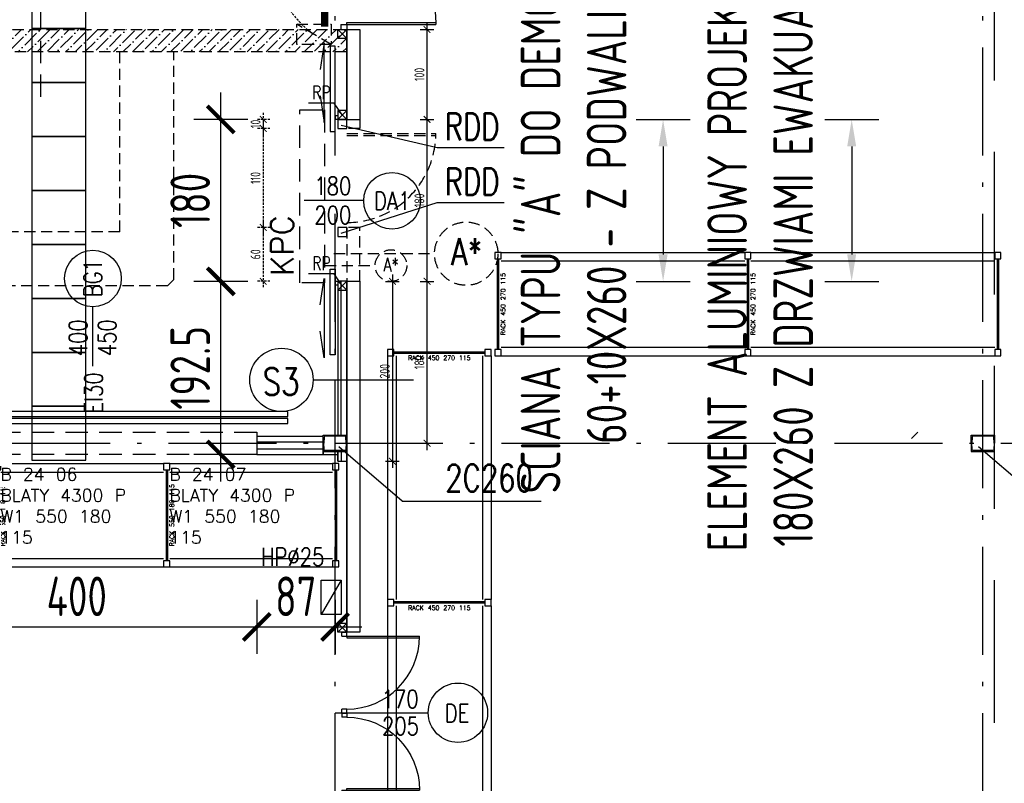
# Model space of a CAD drawing. Extents: x 153948 to 285449, y -89387 to -60195.
# Tile 83 of 100: x 259210 to 260304, y -77018 to -76169. Entities that reach past the tile are written whole.
import ezdxf
from ezdxf.enums import TextEntityAlignment as Align

# ---------------------------------------------------------------- set-up
doc = ezdxf.new("R2010")
doc.units = 0
doc.header["$LTSCALE"] = 100
doc.header["$MEASUREMENT"] = 0
doc.header["$PDMODE"] = 1
for name, pattern in [('ACAD_ISO10W100', [18.5, 12, -3, 0.5, -3]), ('DASHED2', [0.375, 0.25, -0.125]), ('HIDDEN2', [4.7625, 3.175, -1.5875])]:
    doc.linetypes.add(name, pattern=pattern)
doc.layers.get('0').update_dxf_attribs({"linetype": 'CONTINUOUS'})
doc.layers.get('DEFPOINTS').update_dxf_attribs({"linetype": 'CONTINUOUS'})
for name, color, linetype in [('1', 2, 'CONTINUOUS'), ('_INST WODA', 4, 'CONTINUOUS'), ('A-ARM', 2, 'CONTINUOUS'), ('ALUMINIUM', 5, 'CONTINUOUS'), ('ALUMINIUM1', 5, 'CONTINUOUS'), ('info', 8, 'CONTINUOUS'), ('K-STA', 2, 'CONTINUOUS'), ('KURT-POW', 21, 'DASHED2'), ('NADPROŻA', 8, 'DASHED2'), ('OCIEPLENIE', 8, 'BATTING'), ('OSIE', 8, 'ACAD_ISO10W100'), ('R-----OP', 2, 'CONTINUOUS'), ('RS Minimasa VBA', 7, 'CONTINUOUS'), ('RS REGAŁY', 7, 'CONTINUOUS'), ('TEXT', 11, 'CONTINUOUS'), ('TEXT1', 2, 'CONTINUOUS'), ('WYBURZENIA', 9, 'DASHED2'), ('WYBURZENIA50', 9, 'DASHED2'), ('WYMIARY', 1, 'CONTINUOUS'), ('WYMIARY50', 1, 'CONTINUOUS')]:
    doc.layers.add(name, color=color, linetype=linetype)
doc.layers.add('PANELE', color=3, linetype='CONTINUOUS', lineweight=30)
doc.styles.add('DYBY-NORMALNY-0-8-N', font='ROMANS.SHX', dxfattribs={"width": 0.8})
doc.styles.add('ROMANS', font='romans')
doc.styles.get("Standard").update_dxf_attribs({"font": 'txt.shx'})
doc.styles.add('STYLE2', font='isocp.shx', dxfattribs={"width": 0.8})
doc.styles.add('TXT3', font='SIMPLEX.SHX', dxfattribs={"width": 0.75, "height": 40})
doc.linetypes.add('BATTING', pattern='A,0.0001,-0.1,[134,ltypeshp.shx,S=0.1,R=0,X=-0.1,Y=0],-0.2,[134,ltypeshp.shx,S=0.1,R=180,X=0.1,Y=0],-0.1', length=0.4001)
doc.dimstyles.new('KRESKI_100', dxfattribs={"dimscale": 20, "dimtxt": 2.2, "dimasz": 1.5, "dimexe": 1.5, "dimexo": 1.5, "dimgap": 0.6, "dimtad": 1, "dimdec": 1, "dimrnd": 0.5, "dimdsep": 46, "dimtxsty": 'STYLE2', "dimblk1": 'ARCHTICK', "dimblk2": 'ARCHTICK', "dimsah": 1, "dimcen": 2.5, "dimdle": 1.5, "dimclrd": 10, "dimclre": 10, "dimclrt": 15, "dimadec": 0, "dimazin": 0, "dimtfac": 1, "dimtdec": 1, "dimtmove": 1, "dimatfit": 3, "dimldrblk": 'ARCHTICK', "dimfxl": 1.5, "dimfxlon": 1, "dimtolj": 1, "dimtzin": 0, "dimarcsym": 0})

# ---------------------------------------------------------------- blocks, each defined once
blk = doc.blocks.new('SC260X2')
at = {"layer": '1'}
for points in [[(-13, 9), (-13, 0), (-12.4, 0), (-12.1, 7, -0.401015), (-11.1, 7.9), (11.1, 7.9, -0.401015), (12.1, 7), (12.4, 0), (13, 0), (13, 9)], [(-13, -9), (-13, 0), (-12.4, 0), (-12.1, -7, 0.401015), (-11.1, -7.9), (11.1, -7.9, 0.401015), (12.1, -7), (12.4, 0), (13, 0), (13, -9)]]:
    blk.add_lwpolyline(points, format="xyb", close=True, dxfattribs=at)
blk = doc.blocks.new('D90')
at = {"layer": 'ALUMINIUM'}
for p, q in [((-4.5, 0), (0, 0)), ((0, 0), (0, -5.4)), ((-90, 0), (-90, -5.4)), ((-90, 0), (-85.5, 0)), ((-90, -5.4), (-85.5, -5.4)), ((-85.5, -5.4), (-85.5, 0)), ((-6.3, -5.4), (-6.3, -86.4)), ((-4.5, -5.4), (-6.3, -5.4)), ((-4.5, 0), (-4.5, -5.4)), ((-4.5, -5.4), (-4.5, -86.4)), ((-4.5, -5.4), (0, -5.4))]:
    blk.add_line(p, q, dxfattribs=at)
blk.add_arc((-4.5, -5.4), 81, 180, 270, dxfattribs=at)
blk = doc.blocks.new('D110')
at = {"layer": 'ALUMINIUM'}
for p, q in [((0, 0), (5.5, 0)), ((0, 0), (0, -6.6)), ((5.5, -6.6), (5.5, 0)), ((104.5, 0), (104.5, -6.6)), ((104.5, 0), (110, 0)), ((110, 0), (110, -6.6)), ((0, -6.6), (5.5, -6.6)), ((104.5, -6.6), (102.3, -6.6)), ((102.3, -6.6), (102.3, -105.5)), ((104.5, -6.6), (110, -6.6)), ((104.5, -6.6), (104.5, -105.6))]:
    blk.add_line(p, q, dxfattribs=at)
blk.add_arc((104.5, -6.6), 99, 180, 270, dxfattribs=at)
blk = doc.blocks.new('_ARCHTICK')
at = {"color": 0, "linetype": 'ByBlock', "const_width": 0.15}
blk.add_lwpolyline([(-0.5, -0.5), (0.5, 0.5)], dxfattribs=at)
blk = doc.blocks.new('*D254')
at = {"layer": 'DEFPOINTS', "color": 0, "ltscale": 0.1, "transparency": 16777216}
for p in [(263554.3, -76399.5), (263634.3, -76399.5), (259587.9, -76849.5)]:
    blk.add_point(p, dxfattribs=at)
at = {"layer": 'WYMIARY', "color": 10, "lineweight": -2, "ltscale": 0.1, "transparency": 16777216}
for p, q in [((263634.3, -76879.5), (263634.3, -76369.5)), ((263604.3, -76399.5), (263664.3, -76399.5)), ((263604.3, -76849.5), (263664.3, -76849.5))]:
    blk.add_line(p, q, dxfattribs=at)
at = {"layer": 'WYMIARY', "color": 10, "lineweight": -2, "ltscale": 0.1, "transparency": 16777216, "xscale": 30, "yscale": 30, "zscale": 30}
for p, rotation in [((263634.3, -76399.5), 90), ((263634.3, -76849.5), 270)]:
    blk.add_blockref('_ARCHTICK', p, dxfattribs=dict(at, rotation=rotation))
at = {"layer": 'WYMIARY', "color": 15, "ltscale": 0.1, "transparency": 16777216, "insert": (263600.3, -76624.5), "char_height": 44, "attachment_point": 5, "rotation": 90, "style": 'STYLE2'}
blk.add_mtext('\\A1;450', dxfattribs=at)
blk = doc.blocks.new('*D486')
at = {"layer": 'DEFPOINTS', "color": 0, "ltscale": 0.1, "transparency": 16777216}
for p in [(259473.4, -76652), (259560.4, -76652.3), (259560.4, -76843.7)]:
    blk.add_point(p, dxfattribs=at)
at = {"layer": 'WYMIARY', "color": 10, "lineweight": -2, "ltscale": 0.1, "transparency": 16777216}
for p, q in [((259473.4, -76813.7), (259473.4, -76873.7)), ((259560.4, -76813.7), (259560.4, -76873.7)), ((259443.4, -76843.7), (259590.4, -76843.7))]:
    blk.add_line(p, q, dxfattribs=at)
at = {"layer": 'WYMIARY', "color": 10, "lineweight": -2, "ltscale": 0.1, "transparency": 16777216, "xscale": 30, "yscale": 30, "zscale": 30, "rotation": 180}
blk.add_blockref('_ARCHTICK', (259473.4, -76843.7), dxfattribs=at)
at = {"layer": 'WYMIARY', "color": 10, "lineweight": -2, "ltscale": 0.1, "transparency": 16777216, "xscale": 30, "yscale": 30, "zscale": 30}
blk.add_blockref('_ARCHTICK', (259560.4, -76843.7), dxfattribs=at)
at = {"layer": 'WYMIARY', "color": 15, "ltscale": 0.1, "transparency": 16777216, "insert": (259516.9, -76809.7), "char_height": 44, "attachment_point": 5, "style": 'STYLE2'}
blk.add_mtext('\\A1;87', dxfattribs=at)
blk = doc.blocks.new('*D487')
at = {"layer": 'DEFPOINTS', "color": 0, "ltscale": 0.1, "transparency": 16777216}
for p in [(259433.5, -76459.5), (259544.8, -76459.5), (259504.3, -76652)]:
    blk.add_point(p, dxfattribs=at)
at = {"layer": 'WYMIARY', "color": 10, "lineweight": -2, "ltscale": 0.1, "transparency": 16777216}
for p, q in [((259433.5, -76682), (259433.5, -76429.5)), ((259463.5, -76459.5), (259403.5, -76459.5)), ((259463.5, -76652), (259403.5, -76652))]:
    blk.add_line(p, q, dxfattribs=at)
at = {"layer": 'WYMIARY', "color": 10, "lineweight": -2, "ltscale": 0.1, "transparency": 16777216, "xscale": 30, "yscale": 30, "zscale": 30}
for p, rotation in [((259433.5, -76459.5), 90), ((259433.5, -76652), 270)]:
    blk.add_blockref('_ARCHTICK', p, dxfattribs=dict(at, rotation=rotation))
at = {"layer": 'WYMIARY', "color": 15, "ltscale": 0.1, "transparency": 16777216, "insert": (259399.5, -76555.7), "char_height": 44, "attachment_point": 5, "rotation": 90, "style": 'STYLE2'}
blk.add_mtext('\\A1;192.5', dxfattribs=at)
blk = doc.blocks.new('*D488')
at = {"layer": 'DEFPOINTS', "color": 0, "ltscale": 0.1, "transparency": 16777216}
for p in [(259433.5, -76279.5), (259520.3, -76279.5), (259544.8, -76459.5)]:
    blk.add_point(p, dxfattribs=at)
at = {"layer": 'WYMIARY', "color": 10, "lineweight": -2, "ltscale": 0.1, "transparency": 16777216}
for p, q in [((259433.5, -76489.5), (259433.5, -76249.5)), ((259463.5, -76279.5), (259403.5, -76279.5)), ((259463.5, -76459.5), (259403.5, -76459.5))]:
    blk.add_line(p, q, dxfattribs=at)
at = {"layer": 'WYMIARY', "color": 10, "lineweight": -2, "ltscale": 0.1, "transparency": 16777216, "xscale": 30, "yscale": 30, "zscale": 30}
for p, rotation in [((259433.5, -76279.5), 90), ((259433.5, -76459.5), 270)]:
    blk.add_blockref('_ARCHTICK', p, dxfattribs=dict(at, rotation=rotation))
at = {"layer": 'WYMIARY', "color": 15, "ltscale": 0.1, "transparency": 16777216, "insert": (259399.5, -76369.5), "char_height": 44, "attachment_point": 5, "rotation": 90, "style": 'STYLE2'}
blk.add_mtext('\\A1;180', dxfattribs=at)
blk = doc.blocks.new('ODN')
blk.add_lwpolyline([(0, 66.1), (0, 0)])
blk.add_circle((0.5, 97.6), 31.5)
at = {"style": 'DYBY-NORMALNY-0-8-N', "width": 0.8}
blk.add_attdef('TYP', text='', height=20, rotation=90, dxfattribs=at).set_placement((0.5, 97.9), align=Align.MIDDLE_CENTER)
blk.add_attdef('SZEROKOSC', text='', height=20, rotation=90, dxfattribs=at).set_placement((0, 31.8), align=Align.BOTTOM_CENTER)
blk.add_attdef('WYSOKOSC', text='', height=20, rotation=90, dxfattribs=at).set_placement((6.3, 31.8), align=Align.TOP_CENTER)
blk.add_attdef('ODPORNOSC', text='', height=20, rotation=90, dxfattribs=at).set_placement((1.2, -81.2), align=Align.MIDDLE_LEFT)
blk = doc.blocks.new('*D489')
at = {"layer": 'DEFPOINTS', "color": 0, "ltscale": 0.1, "transparency": 16777216}
for p in [(259073.4, -76652), (259473.4, -76652), (259473.4, -76843.7)]:
    blk.add_point(p, dxfattribs=at)
at = {"layer": 'WYMIARY', "color": 10, "lineweight": -2, "ltscale": 0.1, "transparency": 16777216}
for p, q in [((259073.4, -76813.7), (259073.4, -76873.7)), ((259473.4, -76813.7), (259473.4, -76873.7)), ((259043.4, -76843.7), (259503.4, -76843.7))]:
    blk.add_line(p, q, dxfattribs=at)
at = {"layer": 'WYMIARY', "color": 10, "lineweight": -2, "ltscale": 0.1, "transparency": 16777216, "xscale": 30, "yscale": 30, "zscale": 30, "rotation": 180}
blk.add_blockref('_ARCHTICK', (259073.4, -76843.7), dxfattribs=at)
at = {"layer": 'WYMIARY', "color": 10, "lineweight": -2, "ltscale": 0.1, "transparency": 16777216, "xscale": 30, "yscale": 30, "zscale": 30}
blk.add_blockref('_ARCHTICK', (259473.4, -76843.7), dxfattribs=at)
at = {"layer": 'WYMIARY', "color": 15, "ltscale": 0.1, "transparency": 16777216, "insert": (259273.4, -76809.7), "char_height": 44, "attachment_point": 5, "style": 'STYLE2'}
blk.add_mtext('\\A1;400', dxfattribs=at)
blk = doc.blocks.new('*D512')
at = {"layer": 'DEFPOINTS', "color": 0, "ltscale": 0.1, "transparency": 16777216}
for p in [(259587.9, -76459.5), (259662.7, -76459.5), (259587.9, -76639.5)]:
    blk.add_point(p, dxfattribs=at)
at = {"layer": 'WYMIARY50', "color": 10, "lineweight": -2, "ltscale": 0.1, "transparency": 16777216}
for p, q in [((259662.7, -76647), (259662.7, -76452)), ((259655.2, -76459.5), (259670.2, -76459.5)), ((259655.2, -76639.5), (259670.2, -76639.5))]:
    blk.add_line(p, q, dxfattribs=at)
at = {"layer": 'WYMIARY50', "color": 10, "lineweight": -2, "ltscale": 0.1, "transparency": 16777216, "xscale": 7.5, "yscale": 7.5, "zscale": 7.5}
for p, rotation in [((259662.7, -76459.5), 90), ((259662.7, -76639.5), 270)]:
    blk.add_blockref('_ARCHTICK', p, dxfattribs=dict(at, rotation=rotation))
at = {"layer": 'WYMIARY50', "color": 15, "ltscale": 0.1, "transparency": 16777216, "insert": (259654.2, -76549.5), "char_height": 11, "attachment_point": 5, "rotation": 90, "style": 'STYLE2'}
blk.add_mtext('\\A1;180', dxfattribs=at)
blk = doc.blocks.new('*D513')
at = {"layer": 'DEFPOINTS', "color": 0, "ltscale": 0.1, "transparency": 16777216}
for p in [(259587.9, -76279.5), (259662.7, -76279.5), (259587.9, -76459.5)]:
    blk.add_point(p, dxfattribs=at)
at = {"layer": 'WYMIARY50', "color": 10, "lineweight": -2, "ltscale": 0.1, "transparency": 16777216}
for p, q in [((259662.7, -76467), (259662.7, -76272)), ((259655.2, -76279.5), (259670.2, -76279.5)), ((259655.2, -76459.5), (259670.2, -76459.5))]:
    blk.add_line(p, q, dxfattribs=at)
at = {"layer": 'WYMIARY50', "color": 10, "lineweight": -2, "ltscale": 0.1, "transparency": 16777216, "xscale": 7.5, "yscale": 7.5, "zscale": 7.5}
for p, rotation in [((259662.7, -76279.5), 90), ((259662.7, -76459.5), 270)]:
    blk.add_blockref('_ARCHTICK', p, dxfattribs=dict(at, rotation=rotation))
at = {"layer": 'WYMIARY50', "color": 15, "ltscale": 0.1, "transparency": 16777216, "insert": (259654.2, -76369.5), "char_height": 11, "attachment_point": 5, "rotation": 90, "style": 'STYLE2'}
blk.add_mtext('\\A1;180', dxfattribs=at)
blk = doc.blocks.new('*D514')
at = {"layer": 'DEFPOINTS', "color": 0, "ltscale": 0.1, "transparency": 16777216}
for p in [(259587.9, -76179.5), (259662.7, -76179.5), (259587.9, -76279.5)]:
    blk.add_point(p, dxfattribs=at)
at = {"layer": 'WYMIARY50', "color": 10, "lineweight": -2, "ltscale": 0.1, "transparency": 16777216}
for p, q in [((259662.7, -76287), (259662.7, -76172)), ((259655.2, -76179.5), (259670.2, -76179.5)), ((259655.2, -76279.5), (259670.2, -76279.5))]:
    blk.add_line(p, q, dxfattribs=at)
at = {"layer": 'WYMIARY50', "color": 10, "lineweight": -2, "ltscale": 0.1, "transparency": 16777216, "xscale": 7.5, "yscale": 7.5, "zscale": 7.5}
for p, rotation in [((259662.7, -76179.5), 90), ((259662.7, -76279.5), 270)]:
    blk.add_blockref('_ARCHTICK', p, dxfattribs=dict(at, rotation=rotation))
at = {"layer": 'WYMIARY50', "color": 15, "ltscale": 0.1, "transparency": 16777216, "insert": (259654.2, -76229.5), "char_height": 11, "attachment_point": 5, "rotation": 90, "style": 'STYLE2'}
blk.add_mtext('\\A1;100', dxfattribs=at)
blk = doc.blocks.new('*D515')
at = {"layer": 'DEFPOINTS', "color": 0, "ltscale": 0.1, "transparency": 16777216}
for p in [(259587.9, -76459.5), (259573.4, -76659.5), (259624.2, -76659.5)]:
    blk.add_point(p, dxfattribs=at)
at = {"layer": 'WYMIARY50', "color": 10, "lineweight": -2, "ltscale": 0.1, "transparency": 16777216}
for p, q in [((259624.2, -76452), (259624.2, -76667)), ((259616.7, -76459.5), (259631.7, -76459.5)), ((259616.7, -76659.5), (259631.7, -76659.5))]:
    blk.add_line(p, q, dxfattribs=at)
at = {"layer": 'WYMIARY50', "color": 10, "lineweight": -2, "ltscale": 0.1, "transparency": 16777216, "xscale": 7.5, "yscale": 7.5, "zscale": 7.5}
for p, rotation in [((259624.2, -76459.5), 90), ((259624.2, -76659.5), 270)]:
    blk.add_blockref('_ARCHTICK', p, dxfattribs=dict(at, rotation=rotation))
at = {"layer": 'WYMIARY50', "color": 15, "ltscale": 0.1, "transparency": 16777216, "insert": (259615.7, -76559.5), "char_height": 11, "attachment_point": 5, "rotation": 90, "style": 'STYLE2'}
blk.add_mtext('\\A1;200', dxfattribs=at)
blk = doc.blocks.new('*D520')
at = {"layer": 'DEFPOINTS', "color": 0, "ltscale": 0.1, "transparency": 16777216}
for p in [(259563.4, -76279.5), (259480.6, -76289.5), (259563.4, -76289.5)]:
    blk.add_point(p, dxfattribs=at)
at = {"layer": 'WYBURZENIA50', "color": 10, "lineweight": -2, "ltscale": 0.1, "transparency": 16777216}
for p, q in [((259480.6, -76272), (259480.6, -76297)), ((259488.1, -76279.5), (259473.1, -76279.5)), ((259488.1, -76289.5), (259473.1, -76289.5))]:
    blk.add_line(p, q, dxfattribs=at)
at = {"layer": 'WYBURZENIA50', "color": 10, "lineweight": -2, "ltscale": 0.1, "transparency": 16777216, "xscale": 7.5, "yscale": 7.5, "zscale": 7.5}
for p, rotation in [((259480.6, -76279.5), 90), ((259480.6, -76289.5), 270)]:
    blk.add_blockref('_ARCHTICK', p, dxfattribs=dict(at, rotation=rotation))
at = {"layer": 'WYBURZENIA50', "color": 15, "ltscale": 0.1, "transparency": 16777216, "insert": (259472.1, -76284.5), "char_height": 11, "attachment_point": 5, "rotation": 90, "style": 'STYLE2'}
blk.add_mtext('\\A1;10', dxfattribs=at)
blk = doc.blocks.new('*D521')
at = {"layer": 'DEFPOINTS', "color": 0, "ltscale": 0.1, "transparency": 16777216}
for p in [(259563.4, -76289.5), (259480.6, -76399.6), (259573.5, -76399.6)]:
    blk.add_point(p, dxfattribs=at)
at = {"layer": 'WYBURZENIA50', "color": 10, "lineweight": -2, "ltscale": 0.1, "transparency": 16777216}
for p, q in [((259480.6, -76282), (259480.6, -76407.1)), ((259488.1, -76289.5), (259473.1, -76289.5)), ((259488.1, -76399.6), (259473.1, -76399.6))]:
    blk.add_line(p, q, dxfattribs=at)
at = {"layer": 'WYBURZENIA50', "color": 10, "lineweight": -2, "ltscale": 0.1, "transparency": 16777216, "xscale": 7.5, "yscale": 7.5, "zscale": 7.5}
for p, rotation in [((259480.6, -76289.5), 90), ((259480.6, -76399.6), 270)]:
    blk.add_blockref('_ARCHTICK', p, dxfattribs=dict(at, rotation=rotation))
at = {"layer": 'WYBURZENIA50', "color": 15, "ltscale": 0.1, "transparency": 16777216, "insert": (259472.1, -76344.6), "char_height": 11, "attachment_point": 5, "rotation": 90, "style": 'STYLE2'}
blk.add_mtext('\\A1;110', dxfattribs=at)
blk = doc.blocks.new('*D522')
at = {"layer": 'DEFPOINTS', "color": 0, "ltscale": 0.1, "transparency": 16777216}
for p in [(259573.5, -76399.6), (259480.6, -76459.4), (259563.5, -76459.4)]:
    blk.add_point(p, dxfattribs=at)
at = {"layer": 'WYBURZENIA50', "color": 10, "lineweight": -2, "ltscale": 0.1, "transparency": 16777216}
for p, q in [((259480.6, -76392.1), (259480.6, -76466.9)), ((259488.1, -76399.6), (259473.1, -76399.6)), ((259488.1, -76459.4), (259473.1, -76459.4))]:
    blk.add_line(p, q, dxfattribs=at)
at = {"layer": 'WYBURZENIA50', "color": 10, "lineweight": -2, "ltscale": 0.1, "transparency": 16777216, "xscale": 7.5, "yscale": 7.5, "zscale": 7.5}
for p, rotation in [((259480.6, -76399.6), 90), ((259480.6, -76459.4), 270)]:
    blk.add_blockref('_ARCHTICK', p, dxfattribs=dict(at, rotation=rotation))
at = {"layer": 'WYBURZENIA50', "color": 15, "ltscale": 0.1, "transparency": 16777216, "insert": (259472.1, -76429.5), "char_height": 11, "attachment_point": 5, "rotation": 90, "style": 'STYLE2'}
blk.add_mtext('\\A1;60', dxfattribs=at)
blk = doc.blocks.new('*D534')
at = {"layer": 'ALUMINIUM1', "color": 10, "lineweight": -2, "ltscale": 0.1, "transparency": 16777216}
for p, q in [((259895, -76279.5), (259955, -76279.5)), ((259925, -76309.5), (259925, -76429.5)), ((259895, -76459.5), (259955, -76459.5))]:
    blk.add_line(p, q, dxfattribs=at)
at = {"layer": 'ALUMINIUM1', "color": 10, "ltscale": 0.1, "transparency": 16777216}
for points in [[(259920, -76309.5), (259930, -76309.5), (259925, -76279.5)], [(259920, -76429.5), (259930, -76429.5), (259925, -76459.5)]]:
    blk.add_solid(points, dxfattribs=at)
at = {"layer": 'DEFPOINTS', "color": 0, "ltscale": 0.1, "transparency": 16777216}
for p in [(259587.9, -76279.5), (259587.9, -76459.5), (259925, -76459.5)]:
    blk.add_point(p, dxfattribs=at)
at = {"layer": 'ALUMINIUM1', "color": 15, "ltscale": 0.1, "transparency": 16777216, "insert": (259825.6, -76350.7), "char_height": 44, "attachment_point": 5, "rotation": 90, "style": 'STYLE2'}
blk.add_mtext('\\A1;SCIANA TYPU "A" DO DEMONTAZU\\P60+10X260 - Z PODWALINAMI', dxfattribs=at)
blk = doc.blocks.new('*D535')
at = {"layer": 'ALUMINIUM1', "color": 10, "lineweight": -2, "ltscale": 0.1, "transparency": 16777216}
for p, q in [((260104.6, -76279.5), (260164.6, -76279.5)), ((260134.6, -76309.5), (260134.6, -76429.5)), ((260104.6, -76459.5), (260164.6, -76459.5))]:
    blk.add_line(p, q, dxfattribs=at)
at = {"layer": 'ALUMINIUM1', "color": 10, "ltscale": 0.1, "transparency": 16777216}
for points in [[(260129.6, -76309.5), (260139.6, -76309.5), (260134.6, -76279.5)], [(260129.6, -76429.5), (260139.6, -76429.5), (260134.6, -76459.5)]]:
    blk.add_solid(points, dxfattribs=at)
at = {"layer": 'DEFPOINTS', "color": 0, "ltscale": 0.1, "transparency": 16777216}
for p in [(259736.8, -76279.5), (259616.4, -76459.5), (260134.6, -76459.5)]:
    blk.add_point(p, dxfattribs=at)
at = {"layer": 'ALUMINIUM1', "color": 15, "ltscale": 0.1, "transparency": 16777216, "insert": (260032.9, -76369.5), "char_height": 44, "attachment_point": 5, "rotation": 90, "style": 'STYLE2'}
blk.add_mtext('\\A1;ELEMENT ALUMINIOWY PROJEKTOWANY\\P180X260 Z DRZWIAMI EWAKUACYJNYMI', dxfattribs=at)
blk = doc.blocks.new('RACK 450 270 115')
at = {"color": 1}
for p, q in [((7, 115), (277.8, 115)), ((2.75, 108), (2.75, 7)), ((4.25, 108), (4.25, 7)), ((7, 105.5), (277.8, 105.5)), ((7, 9.5), (277.8, 9.5)), ((7, 0), (277.8, 0))]:
    blk.add_line(p, q, dxfattribs=at)
for points in [[(0, 108), (7, 108), (7, 115), (0, 115)], [(0, 0), (7, 0), (7, 7), (0, 7)]]:
    blk.add_lwpolyline(points, close=True, dxfattribs=at)
at = {"color": 1, "insert": (9.25, 57.5), "char_height": 5, "width": 101, "attachment_point": 5, "rotation": 90}
blk.add_mtext('RACK 450 270 115', dxfattribs=at)
blk = doc.blocks.new('NOGA RACK 450 007 115')
at = {"color": 1}
for p, q in [((2.75, 108), (2.75, 7)), ((4.25, 108), (4.25, 7))]:
    blk.add_line(p, q, dxfattribs=at)
for points in [[(0, 108), (7, 108), (7, 115), (0, 115)], [(0, 0), (7, 0), (7, 7), (0, 7)]]:
    blk.add_lwpolyline(points, close=True, dxfattribs=at)
blk = doc.blocks.new('NOGA RACK 550 007 115')
at = {"color": 6}
for p, q in [((2.75, 108), (2.75, 7)), ((4.25, 108), (4.25, 7))]:
    blk.add_line(p, q, dxfattribs=at)
for points in [[(0, 108), (7, 108), (7, 115), (0, 115)], [(0, 0), (7, 0), (7, 7), (0, 7)]]:
    blk.add_lwpolyline(points, close=True, dxfattribs=at)
blk = doc.blocks.new('RACK 550 180 115')
at = {"color": 6}
for p, q in [((7, 115), (187.8, 115)), ((2.75, 108), (2.75, 7)), ((4.25, 108), (4.25, 7)), ((7, 105.5), (187.8, 105.5)), ((7, 9.5), (187.8, 9.5)), ((7, 0), (187.8, 0))]:
    blk.add_line(p, q, dxfattribs=at)
for points in [[(0, 108), (7, 108), (7, 115), (0, 115)], [(0, 0), (7, 0), (7, 7), (0, 7)]]:
    blk.add_lwpolyline(points, close=True, dxfattribs=at)
at = {"color": 6, "insert": (9.25, 57.5), "char_height": 5, "width": 101, "attachment_point": 5, "rotation": 90}
blk.add_mtext('RACK 550 180 115', dxfattribs=at)

msp = doc.modelspace()

# ---------------------------------------------------------------- hatches: boundary and pattern name
at = {"layer": 'WYBURZENIA', "ltscale": 0.1}
h = msp.add_hatch(dxfattribs=at)
h.set_pattern_fill('ANSI36', color=256, scale=60, style=0)
h.set_pattern_definition([(45, (73.718, 94.899), (3.97747564, 14.58407736), [18.75, -3.75, 0, -3.75])])
h.paths.add_polyline_path([(259183.43, -76179.5), (259573.4, -76179.5), (259573.4, -76204.55), (259183.4, -76204.55)])

# ---------------------------------------------------------------- linework, layer by layer
at = {"layer": '_INST WODA', "ltscale": 0.1, "const_width": 8}
msp.add_lwpolyline([(259549, -76176.35), (259549, -76048.73)], dxfattribs=at)
at = {"layer": 'A-ARM'}
msp.add_line((259567.35, -76791.56), (259544.85, -76829.88), dxfattribs=at)
msp.add_lwpolyline([(259544.85, -76791.56), (259567.35, -76791.56), (259567.35, -76829.88), (259544.85, -76829.88)], close=True, dxfattribs=at)
at = {"layer": 'ALUMINIUM', "ltscale": 0.1}
msp.add_line((260200.92, -76634.08), (260207.99, -76627.01), dxfattribs=at)
msp.add_line((260200.92, -76634.08), (260207.99, -76627.01), dxfattribs=at)
at = {"layer": 'ALUMINIUM', "linetype": 'Continuous', "ltscale": 0.1}
for points in [[(259543.8, -76253.3), (259548.23, -76282.75), (259548.23, -76194.51), (259543.8, -76223.96)], [(259543.8, -76485.7), (259548.23, -76456.25), (259548.23, -76544.49), (259543.8, -76515.04)]]:
    msp.add_lwpolyline(points, dxfattribs=at)
at = {"layer": 'ALUMINIUM'}
for points in [[(259560.58, -76292.96), (259560.53, -76197.91), (259554.94, -76197.91), (259554.98, -76292.96)], [(259563.4, -76279.55), (259560.94, -76279.55), (259560.94, -76275.24), (259563.4, -76275.24)], [(259560.58, -76446.04), (259560.53, -76541.09), (259554.94, -76541.09), (259554.98, -76446.04)], [(259563.45, -76463.71), (259560.99, -76463.71), (259560.99, -76459.4), (259563.45, -76459.4)], [(259056.2, -76609.9), (259508.09, -76609.9), (259508.09, -76604.31), (259056.2, -76604.31)], [(259056.2, -76617.6), (259508.09, -76617.6), (259508.09, -76612.01), (259056.2, -76612.01)]]:
    msp.add_lwpolyline(points, close=True, dxfattribs=at)
at = {"layer": 'info', "lineweight": -3}
for points in [[(259283.51, -76178.45), (259283.51, -76118.45), (259223.51, -76118.45), (259223.51, -76178.45)], [(259283.51, -76238.45), (259283.51, -76178.45), (259223.51, -76178.45), (259223.51, -76238.45)], [(259283.51, -76298.45), (259283.51, -76238.45), (259223.51, -76238.45), (259223.51, -76298.45)], [(259283.51, -76358.45), (259283.51, -76298.45), (259223.51, -76298.45), (259223.51, -76358.45)], [(259283.51, -76418.45), (259283.51, -76358.45), (259223.51, -76358.45), (259223.51, -76418.45)], [(259283.51, -76478.45), (259283.51, -76418.45), (259223.51, -76418.45), (259223.51, -76478.45)], [(259283.51, -76538.45), (259283.51, -76478.45), (259223.51, -76478.45), (259223.51, -76538.45)], [(259283.51, -76598.45), (259283.51, -76538.45), (259223.51, -76538.45), (259223.51, -76598.45)], [(259283.51, -76658.45), (259283.51, -76598.45), (259223.51, -76598.45), (259223.51, -76658.45)], [(259283.51, -76658.45), (259283.51, -76598.45), (259223.51, -76598.45), (259223.51, -76658.45)]]:
    msp.add_lwpolyline(points, close=True, dxfattribs=at)
at = {"layer": 'K-STA', "ltscale": 0.1}
for p, q in [((259573.4, -76189.55), (259563.4, -76179.55)), ((259563.4, -76189.55), (259573.4, -76179.55)), ((259573.4, -76269.55), (259563.4, -76279.55)), ((259563.4, -76269.55), (259573.4, -76279.55)), ((259573.45, -76459.4), (259563.45, -76469.4)), ((259563.45, -76459.4), (259573.45, -76469.4)), ((259563.4, -76839.55), (259573.4, -76849.55)), ((259563.4, -76849.55), (259573.4, -76839.55))]:
    msp.add_line(p, q, dxfattribs=at)
at = {"layer": 'K-STA'}
for points in [[(259563.4, -76189.55), (259563.4, -76179.55), (259573.4, -76179.55), (259573.4, -76189.55)], [(259563.4, -76269.55), (259563.4, -76279.55), (259573.4, -76279.55), (259573.4, -76269.55)], [(259563.45, -76459.4), (259563.45, -76469.4), (259573.45, -76469.4), (259573.45, -76459.4)], [(259563.4, -76839.55), (259573.4, -76839.55), (259573.4, -76849.55), (259563.4, -76849.55)]]:
    msp.add_lwpolyline(points, close=True, dxfattribs=at)
at = {"layer": 'KURT-POW', "linetype": 'DASHED2'}
msp.add_lwpolyline([(259548.62, -76268.97), (259548.62, -76461.19), (259521.22, -76461.19), (259521.22, -76268.97)], close=True, dxfattribs=at)
at = {"layer": 'NADPROŻA'}
msp.add_line((259573.4, -76474.55), (259573.4, -76627.05), dxfattribs=at)
msp.add_lwpolyline([(259073.4, -76627.05), (259473.4, -76627.05), (259473.4, -76652.05), (259073.4, -76652.05)], close=True, dxfattribs=at)
at = {"layer": 'OCIEPLENIE', "ltscale": 0.08}
for p, q in [((259567.26, -76630.55), (259567.26, -76459.43)), ((259547.4, -76638.19), (259473.38, -76638.19)), ((259547.4, -76645.91), (259473.38, -76645.91)), ((259567.26, -76648.55), (259567.26, -76659.55))]:
    msp.add_line(p, q, dxfattribs=at)
at = {"layer": 'OSIE', "ltscale": 0.1}
for p, q in [((259560.4, -86679.55), (259560.4, -73374.65)), ((260280.4, -86679.55), (260280.4, -73374.65)), ((247720.4, -76639.55), (263229.19, -76639.55))]:
    msp.add_line(p, q, dxfattribs=at)
at = {"layer": 'OSIE', "ltscale": 0.5}
msp.add_line((259560.4, -76652.33), (259560.4, -76615.71), dxfattribs=at)
at = {"layer": 'PANELE', "color": 1, "linetype": 'HIDDEN2', "ltscale": 0.5}
msp.add_line((260293.4, -83856.08), (260293.4, -74848.55), dxfattribs=at)
at = {"layer": 'PANELE', "ltscale": 0.5}
for p, q in [((259573.4, -76279.55), (259573.4, -76179.55)), ((259573.4, -76179.55), (259573.4, -76279.55)), ((259587.9, -76179.55), (259587.9, -76279.55)), ((259573.4, -76849.55), (259573.4, -76459.45)), ((259573.4, -76459.45), (259573.4, -76849.55)), ((259587.9, -76459.45), (259587.9, -76849.55))]:
    msp.add_line(p, q, dxfattribs=at)
at = {"layer": 'PANELE', "ltscale": 0.1}
for p, q in [((259573.4, -76179.55), (259587.9, -76179.55)), ((259573.4, -76279.55), (259587.9, -76279.55)), ((259573.4, -76459.45), (259587.9, -76459.45)), ((259587.9, -76849.55), (259573.4, -76849.55))]:
    msp.add_line(p, q, dxfattribs=at)
at = {"layer": 'PANELE', "ltscale": 0.5}
for points in [[(259573.4, -76459.45), (259563.45, -76459.4), (259563.4, -76630.55), (259573.4, -76630.55)], [(259473.4, -76632.05), (259473.4, -76652.05), (259547.4, -76652.05), (259547.4, -76632.05)], [(259563.4, -76648.55), (259547.4, -76648.55), (259547.4, -76652.05), (259563.4, -76652.05)], [(259563.41, -76659.55), (259573.4, -76659.55), (259573.4, -76648.55), (259563.4, -76648.55)]]:
    msp.add_lwpolyline(points, close=True, dxfattribs=at)
msp.add_lwpolyline([(259563.41, -76659.55), (259563.4, -76648.55), (259573.4, -76648.55), (259573.4, -76659.55)], dxfattribs=at)
at = {"layer": 'R-----OP'}
msp.add_line((259647.81, -76569.45), (259536.07, -76569.45), dxfattribs=at)
msp.add_lwpolyline([(259664.05, -76939.55), (259560.4, -76939.55)], dxfattribs=at)
for centre, radius in [((259500.89, -76569.06), 35.19), ((259697.05, -76939.07), 33)]:
    msp.add_circle(centre, radius, dxfattribs=at)
at = {"layer": 'TEXT'}
for p, q in [((259634.9, -76703.75), (259564.6, -76643.3)), ((260345.7, -76703.75), (260275.4, -76643.3)), ((259634.9, -76703.75), (259789.43, -76703.75))]:
    msp.add_line(p, q, dxfattribs=at)
for points in [[(259567.12, -76286.03), (259673.96, -76310.79), (259748.43, -76310.79)], [(259567.17, -76406.05), (259674, -76371.86), (259748.48, -76371.86)]]:
    msp.add_lwpolyline(points, dxfattribs=at)
at = {"layer": 'TEXT1'}
for points in [[(259568.4, -76274.55), (259559.45, -76261.26), (259530.97, -76261.26)], [(259568.45, -76464.4), (259559.5, -76451.12), (259531.02, -76451.12)]]:
    msp.add_lwpolyline(points, dxfattribs=at)
at = {"layer": 'WYBURZENIA'}
msp.add_line((259233.36, -76254.48), (259233.36, -76142.74), dxfattribs=at)
at = {"layer": 'WYBURZENIA', "ltscale": 0.5}
for p, q in [((259556.17, -76196.21), (259517.85, -76173.71)), ((259321.23, -76404.38), (259321.23, -76204.55)), ((259381.23, -76457.3), (259381.23, -76204.55)), ((259573.4, -76295.07), (259672.4, -76295.07)), ((259573.4, -76297.27), (259672.38, -76297.27)), ((259321.23, -76404.38), (259073.4, -76404.38)), ((259559.26, -76428.37), (259671, -76428.37)), ((259374.16, -76464.38), (259381.23, -76457.3)), ((259374.16, -76464.38), (259381.23, -76457.3)), ((259374.16, -76464.38), (259381.23, -76457.3)), ((259374.16, -76464.38), (259381.23, -76457.3)), ((259374.16, -76464.38), (259073.4, -76464.38))]:
    msp.add_line(p, q, dxfattribs=at)
for points in [[(259556.17, -76173.71), (259556.17, -76196.21), (259517.85, -76196.21), (259517.85, -76173.71)], [(259183.43, -76179.5), (259573.4, -76179.5), (259573.4, -76204.55), (259183.4, -76204.55)], [(259563.4, -76279.55), (259563.4, -76289.55), (259573.4, -76289.55), (259573.4, -76279.55)], [(259587.9, -76289.55), (259573.4, -76289.55), (259573.4, -76279.55), (259587.9, -76279.55)], [(259563.45, -76399.57), (259563.45, -76409.57), (259573.45, -76409.57), (259573.45, -76399.57)], [(259587.9, -76399.55), (259573.4, -76399.55), (259573.4, -76459.45), (259587.9, -76459.45)]]:
    msp.add_lwpolyline(points, close=True, dxfattribs=at)
msp.add_circle((259706.18, -76428.76), 35.19, dxfattribs=at)
at = {"layer": 'WYBURZENIA', "ltscale": 0.1}
msp.add_arc((259594.29, -76101.99), 100.82, 145.94201, 235.37774, dxfattribs=at)
at = {"layer": 'WYBURZENIA', "ltscale": 0.5}
msp.add_arc((259573.4, -76295.07), 99, 270, 0, dxfattribs=at)
at = {"layer": 'WYBURZENIA50', "ltscale": 0.5}
msp.add_line((259549.1, -76441.83), (259604.97, -76441.83), dxfattribs=at)
msp.add_circle((259622.55, -76442.02), 17.6, dxfattribs=at)

# ---------------------------------------------------------------- block references
at = {"layer": 'ALUMINIUM', "ltscale": 0.1, "xscale": -1, "rotation": 90}
for name, p in [('D110', (259566.85, -76069.52)), ('D90', (259568, -77029.55))]:
    msp.add_blockref(name, p, dxfattribs=at)
at = {"layer": 'ALUMINIUM', "ltscale": 0.1, "rotation": 90}
msp.add_blockref('D90', (259568, -76849.55), dxfattribs=at)
at = {"layer": 'ALUMINIUM1', "rotation": 270}
msp.add_blockref('ODN', (259526.16, -76369.5), dxfattribs=at).add_auto_attribs({'TYP': 'DA1', 'SZEROKOSC': '180', 'WYSOKOSC': '200'})
at = {"layer": 'ALUMINIUM1'}
ref = msp.add_blockref('ODN', (259290.88, -76553.98), dxfattribs=at)
ref.add_attrib('TYP', 'BG1', dxfattribs={"layer": '0', "height": 20, "rotation": 90, "style": 'DYBY-NORMALNY-0-8-N', "width": 0.8}).set_placement((259291.37, -76456.08), align=Align.MIDDLE_CENTER)
ref.add_attrib('SZEROKOSC', '400', dxfattribs={"layer": '0', "height": 20, "rotation": 90, "style": 'DYBY-NORMALNY-0-8-N', "width": 0.8}).set_placement((259290.88, -76522.18), align=Align.BOTTOM_CENTER)
ref.add_attrib('WYSOKOSC', '450', dxfattribs={"layer": '0', "height": 20, "rotation": 90, "style": 'DYBY-NORMALNY-0-8-N', "width": 0.8}).set_placement((259297.18, -76522.18), align=Align.TOP_CENTER)
ref.add_attrib('ODPORNOSC', 'EI30', dxfattribs={"layer": '0', "height": 20, "rotation": 90, "style": 'DYBY-NORMALNY-0-8-N', "width": 0.8}).set_placement((259292.12, -76606.51), align=Align.MIDDLE_LEFT)
at = {"layer": 'K-STA', "ltscale": 0.5, "xscale": -1}
for p in [(259560.4, -76639.55), (260280.4, -76639.55)]:
    msp.add_blockref('SC260X2', p, dxfattribs=at)
at = {"layer": 'RS REGAŁY'}
for name, p in [('RACK 450 270 115', (259737.9, -76542.35)), ('RACK 450 270 115', (260015.7, -76542.35)), ('NOGA RACK 450 007 115', (260293.5, -76542.35)), ('RACK 550 180 115', (259182.09, -76777.05)), ('RACK 550 180 115', (259369.89, -76777.05)), ('NOGA RACK 550 007 115', (259557.69, -76777.05))]:
    msp.add_blockref(name, p, dxfattribs=at)
at = {"layer": 'RS REGAŁY', "rotation": 270}
for p in [(259618.9, -76535.35), (259618.9, -76813.15)]:
    msp.add_blockref('RACK 450 270 115', p, dxfattribs=at)

# ---------------------------------------------------------------- texts
at = {"layer": 'KURT-POW', "color": 2, "linetype": 'Continuous', "ltscale": 20, "style": 'ROMANS'}
msp.add_text('KPC', height=25, rotation=90, dxfattribs=at).set_placement((259501.61, -76419.79), align=Align.MIDDLE)
at = {"layer": 'R-----OP', "style": 'DYBY-NORMALNY-0-8-N', "width": 0.8}
msp.add_text('S3', height=30, dxfattribs=at).set_placement((259500.49, -76571.17), align=Align.MIDDLE)
at = {"layer": 'R-----OP', "color": 2, "style": 'DYBY-NORMALNY-0-8-N', "width": 0.8}
msp.add_text('HP%%c25', height=20, dxfattribs=at).set_placement((259513.38, -76765.78), align=Align.MIDDLE)
for s, p in [('170', (259612.18, -76933.82)), ('205', (259612.63, -76963.92))]:
    msp.add_text(s, height=20, dxfattribs=at).set_placement(p)
msp.add_text('DE', height=20, dxfattribs=at).set_placement((259696.18, -76939.59), align=Align.MIDDLE_CENTER)
at = {"layer": 'RS Minimasa VBA', "char_height": 14, "width": 182.8, "attachment_point": 1}
for s, insert in [('B 24 06^M^JBLATY 4300 P W1 550 180 115', (259188.49, -76667.05)), ('B 24 07^M^JBLATY 4300 P W1 550 180 115', (259376.29, -76667.05))]:
    msp.add_mtext(s, dxfattribs=dict(at, insert=insert))
at = {"layer": 'TEXT', "style": 'TXT3', "width": 0.75}
for s, p in [('RDD', (259682.25, -76302.5)), ('RDD', (259682.3, -76363.56)), ('2C260', (259682.91, -76693.06))]:
    msp.add_text(s, height=30, dxfattribs=at).set_placement(p)
at = {"layer": 'TEXT1', "style": 'TXT3', "width": 0.75}
for p in [(259535.12, -76257.11), (259535.16, -76446.97)]:
    msp.add_text('RP', height=15, dxfattribs=at).set_placement(p)
at = {"layer": 'WYBURZENIA', "ltscale": 0.5, "style": 'DYBY-NORMALNY-0-8-N', "width": 0.8}
msp.add_text('A*', height=30, dxfattribs=at).set_placement((259706.58, -76426.65), align=Align.MIDDLE)
at = {"layer": 'WYBURZENIA50', "ltscale": 0.5, "style": 'DYBY-NORMALNY-0-8-N', "width": 0.8}
msp.add_text('A*', height=15, dxfattribs=at).set_placement((259622.76, -76440.97), align=Align.MIDDLE)

# ---------------------------------------------------------------- dimensions: what is measured, and where the dimension line sits
at = {"layer": 'ALUMINIUM1', "ltscale": 0.1}
for base, p1, p2, text, picture, middle in [((260134.58, -76459.45), (259736.82, -76279.45), (259616.4, -76459.45), 'ELEMENT ALUMINIOWY PROJEKTOWANY\\P180X260 Z DRZWIAMI EWAKUACYJNYMI', '*D535', (260103.89, -76369.45)), ((259924.97, -76459.45), (259587.9, -76279.45), (259587.9, -76459.45), 'SCIANA TYPU "A" DO DEMONTAZU\\P60+10X260 - Z PODWALINAMI', '*D534', (259896.76, -76350.68))]:
    dim = msp.add_linear_dim(base=base, p1=p1, p2=p2, angle=90, text=text, dimstyle='KRESKI_100', dxfattribs=at)
    dim.commit()
    dim.dimension.update_dxf_attribs({"geometry": picture, "text_midpoint": middle, "dimtype": 160})
at = {"layer": 'WYBURZENIA50', "ltscale": 0.1}
dim = msp.add_linear_dim(base=(259480.57, -76289.55), p1=(259563.4, -76279.55), p2=(259563.4, -76289.55), angle=90, dimstyle='KRESKI_100', override={"dimscale": 5}, dxfattribs=at)
dim.commit()
dim.dimension.update_dxf_attribs({"geometry": '*D520', "text_midpoint": (259480.57, -76284.55), "dimtype": 160})
for base, p1, p2, picture, middle in [((259480.57, -76399.57), (259563.4, -76289.55), (259573.45, -76399.57), '*D521', (259472.07, -76344.56)), ((259480.57, -76459.4), (259573.45, -76399.57), (259563.45, -76459.4), '*D522', (259472.07, -76429.49))]:
    dim = msp.add_linear_dim(base=base, p1=p1, p2=p2, angle=90, dimstyle='KRESKI_100', override={"dimscale": 5}, dxfattribs=at)
    dim.commit()
    dim.dimension.update_dxf_attribs({"geometry": picture, "text_midpoint": middle})
at = {"layer": 'WYMIARY', "ltscale": 0.1}
for base, p1, p2, picture, middle in [((259433.52, -76279.55), (259544.77, -76459.45), (259520.27, -76279.55), '*D488', (259399.52, -76369.5)), ((263634.26, -76399.55), (259587.9, -76849.55), (263554.26, -76399.55), '*D254', (263600.26, -76624.55)), ((259433.52, -76459.45), (259504.27, -76652.05), (259544.77, -76459.45), '*D487', (259399.5, -76555.75))]:
    dim = msp.add_linear_dim(base=base, p1=p1, p2=p2, angle=90, dimstyle='KRESKI_100', dxfattribs=at)
    dim.commit()
    dim.dimension.update_dxf_attribs({"geometry": picture, "text_midpoint": middle})
for base, p1, p2, picture, middle in [((259473.4, -76843.72), (259073.4, -76652.05), (259473.4, -76652.05), '*D489', (259273.4, -76809.72)), ((259560.4, -76843.72), (259473.4, -76652.05), (259560.4, -76652.33), '*D486', (259516.9, -76809.72))]:
    dim = msp.add_linear_dim(base=base, p1=p1, p2=p2, dimstyle='KRESKI_100', dxfattribs=at)
    dim.commit()
    dim.dimension.update_dxf_attribs({"geometry": picture, "text_midpoint": middle})
at = {"layer": 'WYMIARY50', "ltscale": 0.1}
for base, p1, p2, picture, middle in [((259662.72, -76179.55), (259587.9, -76279.55), (259587.9, -76179.55), '*D514', (259654.22, -76229.55)), ((259662.72, -76279.55), (259587.9, -76459.45), (259587.9, -76279.55), '*D513', (259654.22, -76369.5)), ((259624.21, -76659.55), (259587.9, -76459.45), (259573.4, -76659.55), '*D515', (259615.71, -76559.5)), ((259662.72, -76459.45), (259587.9, -76639.55), (259587.9, -76459.45), '*D512', (259654.22, -76549.5))]:
    dim = msp.add_linear_dim(base=base, p1=p1, p2=p2, angle=90, dimstyle='KRESKI_100', override={"dimscale": 5}, dxfattribs=at)
    dim.commit()
    dim.dimension.update_dxf_attribs({"geometry": picture, "text_midpoint": middle})

doc.saveas('drawing.dxf')
